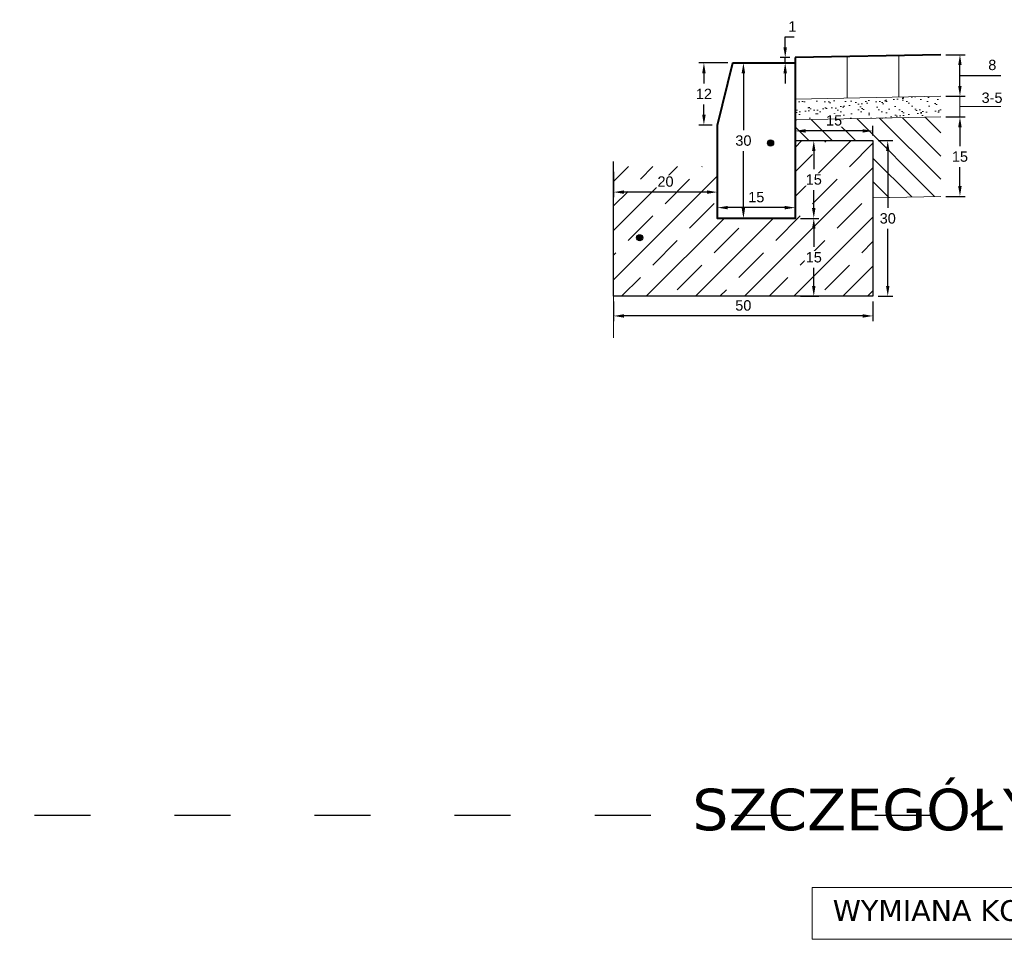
# Model space of a CAD drawing. Header units: millimetres. Extents: x 2422 to 2697, y 999 to 1037.
# Tile 19 of 48: x 2667.58 to 2669.48, y 1005.1 to 1006.87. Entities that reach past the tile are written whole.
import ezdxf

# ---------------------------------------------------------------- set-up
doc = ezdxf.new("R2010")
doc.units = ezdxf.units.MM
doc.linetypes.add('ACAD_ISO03W100', pattern=[30, 12, -18])
for name, color, linetype, lineweight in [('_JB_Chodnik', 52, 'Continuous', 9), ('_JB_Opisowe', 7, 'Continuous', 0), ('_PN-konstrukcja_linie', 7, 'Continuous', 18), ('_PN-konstrukcja_wypełnienie', 7, 'Continuous', 0), ('_PN-kostka_szara', 251, 'Continuous', 13), ('_PN-kraweznik', 7, 'Continuous', 40), ('_PN-nawierzchnia_kostka_szara', 251, 'Continuous', 40), ('_PN-podsypka_wypełnienie', 7, 'Continuous', 9), ('_PN-wymiary', 7, 'Continuous', 15), ('_PN-ława-wypełnienie', 7, 'Continuous', 0), ('_SZK-wymiary_0.2', 7, 'Continuous', 15)]:
    doc.layers.add(name, color=color, linetype=linetype, lineweight=lineweight)
doc.layers.add('_PN-ława', color=7, linetype='Continuous')
doc.layers.add('_SZK-opis_0.2', color=7, linetype='Continuous')
doc.layers.add('TEMP', color=80, linetype='Continuous', plot=False)
doc.styles.add('kuba', font='verdana.ttf', dxfattribs={"height": 0.1})
doc.styles.add('standard szczeg', font='arial.ttf', dxfattribs={"height": 0.02})
doc.dimstyles.new('p normalny szczeg.', dxfattribs={"dimtxt": 0.02, "dimasz": 0.02, "dimexe": 0.01, "dimexo": 0.01, "dimgap": 0.01, "dimtad": 1, "dimtih": 1, "dimtoh": 1, "dimdec": 0, "dimlfac": 100, "dimzin": 1, "dimtxsty": 'standard szczeg', "dimcen": 2.5, "dimazin": 0, "dimtfac": 1, "dimtdec": 0, "dimtmove": 0, "dimatfit": 3, "dimfxl": 1, "dimarcsym": 0})

# ---------------------------------------------------------------- blocks, each defined once
blk = doc.blocks.new('*D84')
at = {"layer": '_SZK-wymiary_0.2', "color": 0, "lineweight": -2, "transparency": 16777216}
for p, q in [((2669.0759, 1006.6508), (2669.0759, 1006.6695)), ((2669.2259, 1006.6508), (2669.2259, 1006.6695)), ((2669.2059, 1006.6595), (2669.0959, 1006.6595))]:
    blk.add_line(p, q, dxfattribs=at)
at = {"layer": '_SZK-wymiary_0.2', "color": 0, "transparency": 16777216}
for points in [[(2669.0959, 1006.6628), (2669.0959, 1006.6562), (2669.0759, 1006.6595)], [(2669.2059, 1006.6628), (2669.2059, 1006.6562), (2669.2259, 1006.6595)]]:
    blk.add_solid(points, dxfattribs=at)
at = {"layer": 'Defpoints', "color": 0, "transparency": 16777216}
for p in [(2669.0759, 1006.6595), (2669.0759, 1006.6408), (2669.2259, 1006.6408)]:
    blk.add_point(p, dxfattribs=at)
at = {"layer": '_SZK-wymiary_0.2', "color": 0, "transparency": 16777216, "insert": (2669.1509, 1006.6797), "char_height": 0.02, "attachment_point": 5, "style": 'standard szczeg', "bg_fill": 3, "box_fill_scale": 1.1, "bg_fill_color": 256, "bg_fill_true_color": 13158600, "bg_fill_transparency": 0}
blk.add_mtext('15', dxfattribs=at)
blk = doc.blocks.new('*D85')
at = {"layer": '_SZK-wymiary_0.2', "color": 0, "lineweight": -2, "transparency": 16777216}
for p, q in [((2669.0859, 1006.6408), (2669.1218, 1006.6408)), ((2669.1118, 1006.6208), (2669.1118, 1006.586)), ((2669.1118, 1006.5108), (2669.1118, 1006.5456)), ((2669.0859, 1006.4908), (2669.1218, 1006.4908))]:
    blk.add_line(p, q, dxfattribs=at)
at = {"layer": '_SZK-wymiary_0.2', "color": 0, "transparency": 16777216}
for points in [[(2669.1084, 1006.6208), (2669.1151, 1006.6208), (2669.1118, 1006.6408)], [(2669.1084, 1006.5108), (2669.1151, 1006.5108), (2669.1118, 1006.4908)]]:
    blk.add_solid(points, dxfattribs=at)
at = {"layer": 'Defpoints', "color": 0, "transparency": 16777216}
for p in [(2669.0759, 1006.6408), (2669.0759, 1006.4908), (2669.1118, 1006.4908)]:
    blk.add_point(p, dxfattribs=at)
at = {"layer": '_SZK-wymiary_0.2', "color": 0, "transparency": 16777216, "insert": (2669.1118, 1006.5658), "char_height": 0.02, "attachment_point": 5, "style": 'standard szczeg', "bg_fill": 3, "box_fill_scale": 1.1, "bg_fill_color": 256, "bg_fill_true_color": 13158600, "bg_fill_transparency": 0}
blk.add_mtext('15', dxfattribs=at)
blk = doc.blocks.new('*D86')
at = {"layer": '_SZK-wymiary_0.2', "color": 0, "lineweight": -2, "transparency": 16777216}
for p, q in [((2669.0859, 1006.4908), (2669.1218, 1006.4908)), ((2669.1118, 1006.4708), (2669.1118, 1006.436)), ((2669.1118, 1006.3608), (2669.1118, 1006.3956)), ((2669.0859, 1006.3408), (2669.1218, 1006.3408))]:
    blk.add_line(p, q, dxfattribs=at)
at = {"layer": '_SZK-wymiary_0.2', "color": 0, "transparency": 16777216}
for points in [[(2669.1084, 1006.4708), (2669.1151, 1006.4708), (2669.1118, 1006.4908)], [(2669.1084, 1006.3608), (2669.1151, 1006.3608), (2669.1118, 1006.3408)]]:
    blk.add_solid(points, dxfattribs=at)
at = {"layer": 'Defpoints', "color": 0, "transparency": 16777216}
for p in [(2669.0759, 1006.4908), (2669.0759, 1006.3408), (2669.1118, 1006.3408)]:
    blk.add_point(p, dxfattribs=at)
at = {"layer": '_SZK-wymiary_0.2', "color": 0, "transparency": 16777216, "insert": (2669.1118, 1006.4158), "char_height": 0.02, "attachment_point": 5, "style": 'standard szczeg', "bg_fill": 3, "box_fill_scale": 1.1, "bg_fill_color": 256, "bg_fill_true_color": 13158600, "bg_fill_transparency": 0}
blk.add_mtext('15', dxfattribs=at)
blk = doc.blocks.new('*D87')
at = {"layer": '_SZK-wymiary_0.2', "color": 0, "lineweight": -2, "transparency": 16777216}
for p, q in [((2668.9259, 1006.5008), (2668.9259, 1006.5216)), ((2669.0559, 1006.5116), (2668.9459, 1006.5116)), ((2669.0759, 1006.5008), (2669.0759, 1006.5216))]:
    blk.add_line(p, q, dxfattribs=at)
at = {"layer": '_SZK-wymiary_0.2', "color": 0, "transparency": 16777216}
for points in [[(2668.9459, 1006.5149), (2668.9459, 1006.5083), (2668.9259, 1006.5116)], [(2669.0559, 1006.5149), (2669.0559, 1006.5083), (2669.0759, 1006.5116)]]:
    blk.add_solid(points, dxfattribs=at)
at = {"layer": 'Defpoints', "color": 0, "transparency": 16777216}
for p in [(2668.9259, 1006.5116), (2668.9259, 1006.4908), (2669.0759, 1006.4908)]:
    blk.add_point(p, dxfattribs=at)
at = {"layer": '_SZK-wymiary_0.2', "color": 0, "transparency": 16777216, "insert": (2669.0009, 1006.5318), "char_height": 0.02, "attachment_point": 5, "style": 'standard szczeg', "bg_fill": 3, "box_fill_scale": 1.1, "bg_fill_color": 256, "bg_fill_true_color": 13158600, "bg_fill_transparency": 0}
blk.add_mtext('15', dxfattribs=at)
blk = doc.blocks.new('*D88')
at = {"layer": '_SZK-wymiary_0.2', "color": 0, "lineweight": -2, "transparency": 16777216}
for p, q in [((2668.9936, 1006.7908), (2668.9661, 1006.7908)), ((2668.9761, 1006.7708), (2668.9761, 1006.661)), ((2668.9761, 1006.5108), (2668.9761, 1006.6205)), ((2668.9936, 1006.4908), (2668.9661, 1006.4908))]:
    blk.add_line(p, q, dxfattribs=at)
at = {"layer": '_SZK-wymiary_0.2', "color": 0, "transparency": 16777216}
for points in [[(2668.9727, 1006.7708), (2668.9794, 1006.7708), (2668.9761, 1006.7908)], [(2668.9727, 1006.5108), (2668.9794, 1006.5108), (2668.9761, 1006.4908)]]:
    blk.add_solid(points, dxfattribs=at)
at = {"layer": 'Defpoints', "color": 0, "transparency": 16777216}
for p in [(2668.9761, 1006.7908), (2669.0036, 1006.7908), (2669.0036, 1006.4908)]:
    blk.add_point(p, dxfattribs=at)
at = {"layer": '_SZK-wymiary_0.2', "color": 0, "transparency": 16777216, "insert": (2668.9761, 1006.6408), "char_height": 0.02, "attachment_point": 5, "style": 'standard szczeg', "bg_fill": 3, "box_fill_scale": 1.1, "bg_fill_color": 256, "bg_fill_true_color": 13158600, "bg_fill_transparency": 0}
blk.add_mtext('30', dxfattribs=at)
blk = doc.blocks.new('*D89')
at = {"layer": '_SZK-wymiary_0.2', "color": 0, "lineweight": -2, "transparency": 16777216}
for p, q in [((2669.2359, 1006.6408), (2669.2644, 1006.6408)), ((2669.2544, 1006.6208), (2669.2544, 1006.511)), ((2669.2544, 1006.3608), (2669.2544, 1006.4705)), ((2669.2359, 1006.3408), (2669.2644, 1006.3408))]:
    blk.add_line(p, q, dxfattribs=at)
at = {"layer": '_SZK-wymiary_0.2', "color": 0, "transparency": 16777216}
for points in [[(2669.2511, 1006.6208), (2669.2577, 1006.6208), (2669.2544, 1006.6408)], [(2669.2511, 1006.3608), (2669.2577, 1006.3608), (2669.2544, 1006.3408)]]:
    blk.add_solid(points, dxfattribs=at)
at = {"layer": 'Defpoints', "color": 0, "transparency": 16777216}
for p in [(2669.2259, 1006.6408), (2669.2259, 1006.3408), (2669.2544, 1006.3408)]:
    blk.add_point(p, dxfattribs=at)
at = {"layer": '_SZK-wymiary_0.2', "color": 0, "transparency": 16777216, "insert": (2669.2544, 1006.4908), "char_height": 0.02, "attachment_point": 5, "style": 'standard szczeg', "bg_fill": 3, "box_fill_scale": 1.1, "bg_fill_color": 256, "bg_fill_true_color": 13158600, "bg_fill_transparency": 0}
blk.add_mtext('30', dxfattribs=at)
blk = doc.blocks.new('*D90')
at = {"layer": '_SZK-wymiary_0.2', "color": 0, "lineweight": -2, "transparency": 16777216}
for p, q in [((2668.7259, 1006.3308), (2668.7259, 1006.2928)), ((2669.2259, 1006.3308), (2669.2259, 1006.2928)), ((2669.2059, 1006.3028), (2668.7459, 1006.3028))]:
    blk.add_line(p, q, dxfattribs=at)
at = {"layer": '_SZK-wymiary_0.2', "color": 0, "transparency": 16777216}
for points in [[(2668.7459, 1006.3062), (2668.7459, 1006.2995), (2668.7259, 1006.3028)], [(2669.2059, 1006.3062), (2669.2059, 1006.2995), (2669.2259, 1006.3028)]]:
    blk.add_solid(points, dxfattribs=at)
at = {"layer": 'Defpoints', "color": 0, "transparency": 16777216}
for p in [(2668.7259, 1006.3408), (2669.2259, 1006.3408), (2668.7259, 1006.3028)]:
    blk.add_point(p, dxfattribs=at)
at = {"layer": '_SZK-wymiary_0.2', "color": 0, "transparency": 16777216, "insert": (2668.9759, 1006.323), "char_height": 0.02, "attachment_point": 5, "style": 'standard szczeg', "bg_fill": 3, "box_fill_scale": 1.1, "bg_fill_color": 256, "bg_fill_true_color": 13158600, "bg_fill_transparency": 0}
blk.add_mtext('50', dxfattribs=at)
blk = doc.blocks.new('*D91')
at = {"layer": '_SZK-wymiary_0.2', "color": 0, "lineweight": -2, "transparency": 16777216}
for p, q in [((2668.7259, 1006.5808), (2668.7259, 1006.5315)), ((2668.9259, 1006.5808), (2668.9259, 1006.5315)), ((2668.9059, 1006.5415), (2668.7459, 1006.5415))]:
    blk.add_line(p, q, dxfattribs=at)
at = {"layer": '_SZK-wymiary_0.2', "color": 0, "transparency": 16777216}
for points in [[(2668.7459, 1006.5449), (2668.7459, 1006.5382), (2668.7259, 1006.5415)], [(2668.9059, 1006.5449), (2668.9059, 1006.5382), (2668.9259, 1006.5415)]]:
    blk.add_solid(points, dxfattribs=at)
at = {"layer": 'Defpoints', "color": 0, "transparency": 16777216}
for p in [(2668.7259, 1006.5908), (2668.9259, 1006.5908), (2668.7259, 1006.5415)]:
    blk.add_point(p, dxfattribs=at)
at = {"layer": '_SZK-wymiary_0.2', "color": 0, "transparency": 16777216, "insert": (2668.8259, 1006.5618), "char_height": 0.02, "attachment_point": 5, "style": 'standard szczeg', "bg_fill": 3, "box_fill_scale": 1.1, "bg_fill_color": 256, "bg_fill_true_color": 13158600, "bg_fill_transparency": 0}
blk.add_mtext('20', dxfattribs=at)
blk = doc.blocks.new('*D92')
at = {"layer": '_SZK-wymiary_0.2', "color": 0, "lineweight": -2, "transparency": 16777216}
for p, q in [((2668.9459, 1006.7908), (2668.8899, 1006.7908)), ((2668.8999, 1006.7708), (2668.8999, 1006.7508)), ((2668.8999, 1006.6908), (2668.8999, 1006.7107)), ((2668.9159, 1006.6708), (2668.8899, 1006.6708))]:
    blk.add_line(p, q, dxfattribs=at)
at = {"layer": '_SZK-wymiary_0.2', "color": 0, "transparency": 16777216}
for points in [[(2668.8966, 1006.7708), (2668.9033, 1006.7708), (2668.8999, 1006.7908)], [(2668.8966, 1006.6908), (2668.9033, 1006.6908), (2668.8999, 1006.6708)]]:
    blk.add_solid(points, dxfattribs=at)
at = {"layer": 'Defpoints', "color": 0, "transparency": 16777216}
for p in [(2668.8999, 1006.7908), (2668.9559, 1006.7908), (2668.9259, 1006.6708)]:
    blk.add_point(p, dxfattribs=at)
at = {"layer": '_SZK-wymiary_0.2', "color": 0, "transparency": 16777216, "insert": (2668.8999, 1006.7308), "char_height": 0.02, "attachment_point": 5, "style": 'standard szczeg', "bg_fill": 3, "box_fill_scale": 1.1, "bg_fill_color": 256, "bg_fill_true_color": 13158600, "bg_fill_transparency": 0}
blk.add_mtext('12', dxfattribs=at)
blk = doc.blocks.new('*D81')
at = {"layer": '_SZK-wymiary_0.2', "color": 0, "lineweight": -2, "transparency": 16777216}
for p, q in [((2669.3666, 1006.6864), (2669.4036, 1006.6864)), ((2669.3936, 1006.6664), (2669.3936, 1006.6301)), ((2669.3936, 1006.5534), (2669.3936, 1006.5897)), ((2669.3666, 1006.5334), (2669.4036, 1006.5334))]:
    blk.add_line(p, q, dxfattribs=at)
at = {"layer": '_SZK-wymiary_0.2', "color": 0, "transparency": 16777216}
for points in [[(2669.3902, 1006.6664), (2669.3969, 1006.6664), (2669.3936, 1006.6864)], [(2669.3902, 1006.5534), (2669.3969, 1006.5534), (2669.3936, 1006.5334)]]:
    blk.add_solid(points, dxfattribs=at)
at = {"layer": 'Defpoints', "color": 0, "transparency": 16777216}
for p in [(2669.3566, 1006.6864), (2669.3566, 1006.5334), (2669.3936, 1006.5334)]:
    blk.add_point(p, dxfattribs=at)
at = {"layer": '_SZK-wymiary_0.2', "color": 0, "transparency": 16777216, "insert": (2669.3936, 1006.6099), "char_height": 0.02, "attachment_point": 5, "style": 'standard szczeg'}
blk.add_mtext('15', dxfattribs=at)
blk = doc.blocks.new('*D82')
at = {"layer": '_SZK-wymiary_0.2', "color": 0, "lineweight": -2, "ltscale": 0.09, "transparency": 16777216}
for p, q in [((2669.3666, 1006.8064), (2669.4036, 1006.8064)), ((2669.3936, 1006.7464), (2669.3936, 1006.7864)), ((2669.3936, 1006.7664), (2669.4394, 1006.7664)), ((2669.4394, 1006.7664), (2669.4726, 1006.7664)), ((2669.3666, 1006.7264), (2669.4036, 1006.7264))]:
    blk.add_line(p, q, dxfattribs=at)
at = {"layer": '_SZK-wymiary_0.2', "color": 0, "ltscale": 0.09, "transparency": 16777216}
for points in [[(2669.3902, 1006.7864), (2669.3969, 1006.7864), (2669.3936, 1006.8064)], [(2669.3902, 1006.7464), (2669.3969, 1006.7464), (2669.3936, 1006.7264)]]:
    blk.add_solid(points, dxfattribs=at)
at = {"layer": 'Defpoints', "color": 0, "ltscale": 0.09, "transparency": 16777216}
for p in [(2669.3566, 1006.8064), (2669.3936, 1006.8064), (2669.3566, 1006.7264)]:
    blk.add_point(p, dxfattribs=at)
at = {"layer": '_SZK-wymiary_0.2', "color": 0, "ltscale": 0.09, "transparency": 16777216, "insert": (2669.456, 1006.7866), "char_height": 0.02, "attachment_point": 5, "style": 'standard szczeg', "bg_fill": 3, "box_fill_scale": 1.1, "bg_fill_color": 256, "bg_fill_true_color": 13158600, "bg_fill_transparency": 0}
blk.add_mtext('8', dxfattribs=at)
blk = doc.blocks.new('*D83')
at = {"layer": '_SZK-wymiary_0.2', "color": 0, "lineweight": -2, "transparency": 16777216}
for p, q in [((2669.0567, 1006.8208), (2669.0567, 1006.8408)), ((2669.0567, 1006.8408), (2669.074, 1006.8408)), ((2669.0657, 1006.8008), (2669.0467, 1006.8008)), ((2669.0567, 1006.7908), (2669.0567, 1006.8008)), ((2669.0659, 1006.7908), (2669.0467, 1006.7908)), ((2669.0567, 1006.7708), (2669.0567, 1006.7508))]:
    blk.add_line(p, q, dxfattribs=at)
at = {"layer": '_SZK-wymiary_0.2', "color": 0, "transparency": 16777216}
for points in [[(2669.0533, 1006.8208), (2669.06, 1006.8208), (2669.0567, 1006.8008)], [(2669.0533, 1006.7708), (2669.06, 1006.7708), (2669.0567, 1006.7908)]]:
    blk.add_solid(points, dxfattribs=at)
at = {"layer": 'Defpoints', "color": 0, "transparency": 16777216}
for p in [(2669.0567, 1006.8008), (2669.0757, 1006.8008), (2669.0759, 1006.7908)]:
    blk.add_point(p, dxfattribs=at)
at = {"layer": '_SZK-wymiary_0.2', "color": 0, "transparency": 16777216, "insert": (2669.0704, 1006.8608), "char_height": 0.02, "attachment_point": 5, "style": 'standard szczeg', "bg_fill": 3, "box_fill_scale": 1.1, "bg_fill_color": 256, "bg_fill_true_color": 13158600, "bg_fill_transparency": 0}
blk.add_mtext('1', dxfattribs=at)

msp = doc.modelspace()

# ---------------------------------------------------------------- hatches: boundary and pattern name
at = {"layer": '_PN-konstrukcja_wypełnienie', "lineweight": 0, "ltscale": 0.09}
h = msp.add_hatch(dxfattribs=at)
h.set_pattern_fill('ANSI31', color=256, scale=0.01, angle=90)
h.set_pattern_definition([(135, (-508.847356, -757.424014), (-0.0224506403, -0.0224506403), [])])
h.paths.add_polyline_path([(2669.2259, 1006.6408), (2669.1759, 1006.6408), (2669.0759, 1006.6408), (2669.0759, 1006.6808), (2669.3566, 1006.6864), (2669.3566, 1006.5334), (2669.2259, 1006.5308)])
at = {"layer": '_PN-podsypka_wypełnienie', "ltscale": 0.09}
h = msp.add_hatch(dxfattribs=at)
h.set_pattern_fill('AR-SAND', color=256, scale=0.0005, style=0)
h.set_pattern_definition([(37.5, (-508.847356, -757.424014), (-0.00080001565, 0.02447066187), [0, -0.019304, 0, -0.02159, 0, -0.0206375]), (7.5, (-508.847356, -757.424014), (0.02247616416, 0.03584125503), [0, -0.010414, 0, -0.017399, 0, -0.0066675]), (327.5, (-508.862977, -757.424014), (0.03954961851, 7.185923e-05), [0, -0.00635, 0, -0.02286, 0, -0.029845]), (317.5, (-508.862977, -757.424014), (0.03817782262, 0.01114646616), [0, -0.003175, 0, -0.014986, 0, -0.017145])])
h.paths.add_polyline_path([(2669.3566, 1006.7264), (2669.3566, 1006.6864), (2669.0759, 1006.6808), (2669.0759, 1006.7208)])
at = {"layer": '_PN-ława-wypełnienie'}
h = msp.add_hatch(dxfattribs=at)
h.set_pattern_fill('JIS_STN_1E', color=256, scale=0.067035, style=0)
h.set_pattern_definition([(45, (2657.7096, 997.82119), (-0.0474008, 0.0474008), []), (45, (2657.75686, 997.82119), (-0.0474008, 0.0474008), [0.06703484, -0.0335174])])
h.paths.add_polyline_path([(2668.7259, 1006.3408), (2669.2259, 1006.3408), (2669.2259, 1006.6408), (2669.0759, 1006.6408), (2669.0759, 1006.4908), (2668.9259, 1006.4908), (2668.9259, 1006.5908), (2668.7259, 1006.5908)])
at = {"layer": '_SZK-opis_0.2', "ltscale": 0.09}
h = msp.add_hatch(color=256, dxfattribs=at)
h.dxf.hatch_style = 1
h.paths.add_polyline_path([(2669.0344, 1006.6362, -1), (2669.0224, 1006.6362, -1)])
h = msp.add_hatch(color=256, dxfattribs=at)
h.dxf.hatch_style = 1
h.paths.add_polyline_path([(2668.7822, 1006.4535, -1), (2668.7702, 1006.4535, -1)])

# ---------------------------------------------------------------- linework, layer by layer
at = {"layer": '_JB_Chodnik'}
for points in [[(2669.1759, 1006.8028), (2669.1759, 1006.7228)], [(2669.2759, 1006.8048), (2669.2759, 1006.7248)]]:
    msp.add_lwpolyline(points, dxfattribs=at)
at = {"layer": '_JB_Opisowe', "ltscale": 0.09}
msp.add_line((2669.3936, 1006.7464), (2669.3936, 1006.7664), dxfattribs=at)
at = {"layer": '_JB_Opisowe', "color": 1, "ltscale": 0.09}
msp.add_lwpolyline([(2669.8836, 1005.1011), (2669.8836, 1005.2011), (2669.1084, 1005.2011), (2669.1084, 1005.1011)], close=True, dxfattribs=at)
at = {"layer": '_PN-nawierzchnia_kostka_szara'}
msp.add_line((2669.0759, 1006.8008), (2669.0759, 1006.7908), dxfattribs=at)
at = {"layer": '_PN-wymiary'}
msp.add_lwpolyline([(2669.0759, 1006.7908), (2669.0759, 1006.4908)], dxfattribs=at)
at = {"layer": '_PN-ława'}
msp.add_lwpolyline([(2669.0759, 1006.6408), (2669.2259, 1006.6408), (2669.2259, 1006.3408), (2668.7259, 1006.3408), (2668.7259, 1006.6008)], dxfattribs=at)
at = {"layer": '_SZK-opis_0.2', "ltscale": 0.09}
for centre in [(2669.0284, 1006.6362), (2668.7762, 1006.4535)]:
    msp.add_circle(centre, 0.006, dxfattribs=at)
at = {"layer": '_SZK-wymiary_0.2', "ltscale": 0.09}
for p, q in [((2669.3666, 1006.7264), (2669.4036, 1006.7264)), ((2669.3936, 1006.6864), (2669.3936, 1006.7264)), ((2669.3936, 1006.6864), (2669.3936, 1006.7264)), ((2669.3936, 1006.7064), (2669.4386, 1006.7064)), ((2669.4386, 1006.7064), (2669.4724, 1006.7064)), ((2669.3666, 1006.6864), (2669.4036, 1006.6864))]:
    msp.add_line(p, q, dxfattribs=at)
at = {"layer": 'TEMP', "linetype": 'ACAD_ISO03W100', "ltscale": 0.009}
msp.add_lwpolyline([(2666.5293, 1005.3404), (2673.7567, 1005.3404)], dxfattribs=at)

# ---------------------------------------------------------------- texts
at = {"layer": '_JB_Opisowe', "insert": (2670.143, 1005.3404), "char_height": 0.08, "width": 12.85858, "attachment_point": 5, "style": 'kuba'}
msp.add_mtext('SZCZEGÓŁY KONSTRUKCYJNE PRZEKROJU C-C', dxfattribs=at)
at = {"layer": '_JB_Opisowe', "color": 1, "insert": (2669.1084, 1005.1511), "char_height": 0.04, "width": 0.775212, "attachment_point": 4, "style": 'kuba'}
msp.add_mtext('\\pxl1,ql;WYMIANA KONSTRUKCJI ', dxfattribs=at)

# ---------------------------------------------------------------- dimensions: what is measured, and where the dimension line sits
at = {"layer": '_SZK-wymiary_0.2'}
dim = msp.add_linear_dim(base=(2669.3936, 1006.5334), p1=(2669.3566, 1006.6864), p2=(2669.3566, 1006.5334), angle=90, dimstyle='p normalny szczeg.', dxfattribs=at)
dim.commit()
dim.dimension.update_dxf_attribs({"geometry": '*D81', "text_midpoint": (2669.3936, 1006.6099)})

# ---------------------------------------------------------------- next in the draw order: texts
at = {"layer": '_SZK-wymiary_0.2', "ltscale": 0.09, "insert": (2669.4555, 1006.7234), "char_height": 0.02, "attachment_point": 5, "rotation": 360, "style": 'standard szczeg', "bg_fill": 3, "box_fill_scale": 1.1, "bg_fill_color": 256, "bg_fill_true_color": 13158600, "bg_fill_transparency": 0}
msp.add_mtext('3-5', dxfattribs=at)

# ---------------------------------------------------------------- next in the draw order: dimensions: what is measured, and where the dimension line sits
at = {"layer": '_SZK-wymiary_0.2'}
for base, p1, p2, angle, picture, middle in [((2669.0567, 1006.8008), (2669.0759, 1006.7908), (2669.0757, 1006.8008), 90, '*D83', (2669.0704, 1006.8608)), ((2669.0759, 1006.6595), (2669.2259, 1006.6408), (2669.0759, 1006.6408), 180, '*D84', (2669.1509, 1006.6797))]:
    dim = msp.add_linear_dim(base=base, p1=p1, p2=p2, angle=angle, dimstyle='p normalny szczeg.', override={"dimtfill": 1}, dxfattribs=at)
    dim.commit()
    dim.dimension.update_dxf_attribs({"geometry": picture, "text_midpoint": middle})

# ---------------------------------------------------------------- next in the draw order: linework, layer by layer
at = {"layer": '_PN-konstrukcja_linie'}
msp.add_lwpolyline([(2669.0759, 1006.6808), (2669.3566, 1006.6864)], dxfattribs=at)

# ---------------------------------------------------------------- next in the draw order: dimensions: what is measured, and where the dimension line sits
at = {"layer": '_SZK-wymiary_0.2', "ltscale": 0.09}
dim = msp.add_linear_dim(base=(2669.3936, 1006.8064), p1=(2669.3566, 1006.7264), p2=(2669.3566, 1006.8064), angle=90, dimstyle='p normalny szczeg.', override={"dimtmove": 1, "dimtfill": 1}, dxfattribs=at)
dim.commit()
dim.dimension.update_dxf_attribs({"geometry": '*D82', "text_midpoint": (2669.4494, 1006.7664), "dimtype": 160})
at = {"layer": '_SZK-wymiary_0.2'}
for base, p1, p2, picture, middle in [((2669.1118, 1006.4908), (2669.0759, 1006.6408), (2669.0759, 1006.4908), '*D85', (2669.1118, 1006.5658)), ((2669.2544, 1006.3408), (2669.2259, 1006.6408), (2669.2259, 1006.3408), '*D89', (2669.2544, 1006.4908))]:
    dim = msp.add_linear_dim(base=base, p1=p1, p2=p2, angle=90, dimstyle='p normalny szczeg.', override={"dimtfill": 1}, dxfattribs=at)
    dim.commit()
    dim.dimension.update_dxf_attribs({"geometry": picture, "text_midpoint": middle})

# ---------------------------------------------------------------- next in the draw order: linework, layer by layer
at = {"layer": '_PN-konstrukcja_linie'}
msp.add_lwpolyline([(2669.2259, 1006.5308), (2669.3566, 1006.5334)], dxfattribs=at)
at = {"layer": '_PN-kostka_szara'}
msp.add_lwpolyline([(2669.0759, 1006.7208), (2669.3566, 1006.7264)], dxfattribs=at)
at = {"layer": '_PN-nawierzchnia_kostka_szara'}
msp.add_lwpolyline([(2669.3566, 1006.8064), (2669.0759, 1006.8008)], dxfattribs=at)

# ---------------------------------------------------------------- next in the draw order: dimensions: what is measured, and where the dimension line sits
at = {"layer": '_SZK-wymiary_0.2'}
dim = msp.add_linear_dim(base=(2669.1118, 1006.3408), p1=(2669.0759, 1006.4908), p2=(2669.0759, 1006.3408), angle=90, dimstyle='p normalny szczeg.', override={"dimtfill": 1}, dxfattribs=at)
dim.commit()
dim.dimension.update_dxf_attribs({"geometry": '*D86', "text_midpoint": (2669.1118, 1006.4158)})

# ---------------------------------------------------------------- next in the draw order: dimensions: what is measured, and where the dimension line sits
for base, p1, p2, picture, middle in [((2668.9259, 1006.5116), (2669.0759, 1006.4908), (2668.9259, 1006.4908), '*D87', (2669.0009, 1006.5318)), ((2668.7259, 1006.3028), (2669.2259, 1006.3408), (2668.7259, 1006.3408), '*D90', (2668.9759, 1006.323))]:
    dim = msp.add_linear_dim(base=base, p1=p1, p2=p2, angle=180, dimstyle='p normalny szczeg.', override={"dimtfill": 1}, dxfattribs=at)
    dim.commit()
    dim.dimension.update_dxf_attribs({"geometry": picture, "text_midpoint": middle})

# ---------------------------------------------------------------- next in the draw order: linework, layer by layer
at = {"layer": '_PN-konstrukcja_linie', "lineweight": 0, "ltscale": 0.02}
msp.add_lwpolyline([(2668.7259, 1006.2607), (2668.7259, 1006.3408)], dxfattribs=at)

# ---------------------------------------------------------------- next in the draw order: dimensions: what is measured, and where the dimension line sits
at = {"layer": '_SZK-wymiary_0.2'}
dim = msp.add_linear_dim(base=(2668.9761, 1006.7908), p1=(2669.0036, 1006.4908), p2=(2669.0036, 1006.7908), angle=90, dimstyle='p normalny szczeg.', override={"dimtfill": 1}, dxfattribs=at)
dim.commit()
dim.dimension.update_dxf_attribs({"geometry": '*D88', "text_midpoint": (2668.9761, 1006.6408), "dimtype": 160})
dim = msp.add_linear_dim(base=(2668.7259, 1006.5415), p1=(2668.9259, 1006.5908), p2=(2668.7259, 1006.5908), angle=180, dimstyle='p normalny szczeg.', override={"dimtfill": 1}, dxfattribs=at)
dim.commit()
dim.dimension.update_dxf_attribs({"geometry": '*D91', "text_midpoint": (2668.8259, 1006.5618)})

# ---------------------------------------------------------------- next in the draw order: dimensions: what is measured, and where the dimension line sits
dim = msp.add_linear_dim(base=(2668.8999, 1006.7908), p1=(2668.9259, 1006.6708), p2=(2668.9559, 1006.7908), angle=90, dimstyle='p normalny szczeg.', override={"dimtfill": 1}, dxfattribs=at)
dim.commit()
dim.dimension.update_dxf_attribs({"geometry": '*D92', "text_midpoint": (2668.8999, 1006.7308)})

# ---------------------------------------------------------------- next in the draw order: linework, layer by layer
at = {"layer": '_PN-kraweznik'}
msp.add_lwpolyline([(2668.9259, 1006.6708), (2668.9559, 1006.7908), (2669.0759, 1006.7908), (2669.0759, 1006.4908), (2668.9259, 1006.4908)], close=True, dxfattribs=at)

doc.saveas('drawing.dxf')
